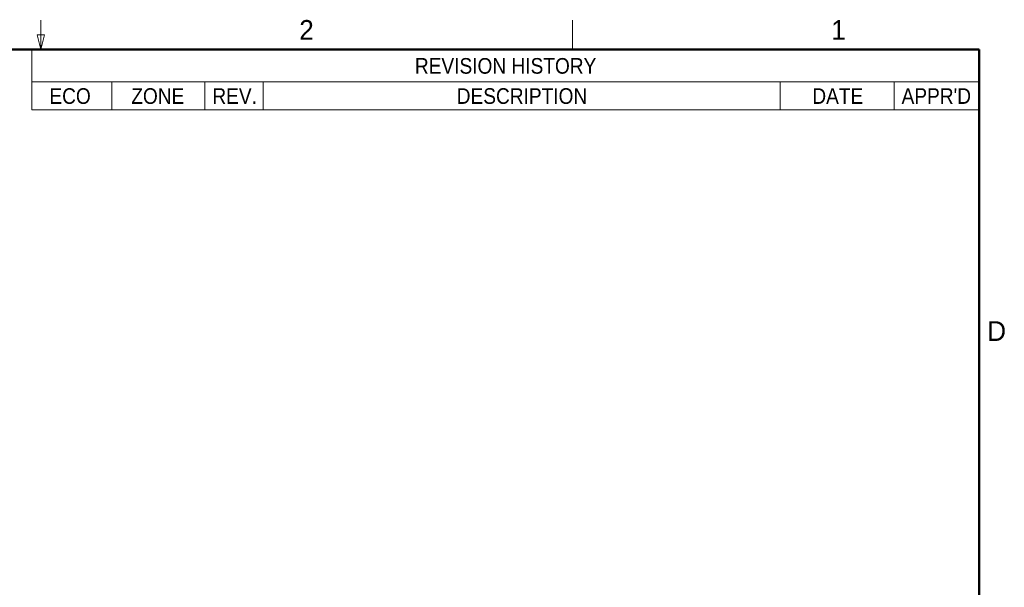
# Model space of a CAD drawing. Header units: millimetres. Extents: x 19 to 844, y 7 to 552.
# Tile 81 of 81: x 643 to 843, y 437 to 552. Entities that reach past the tile are written whole.
import ezdxf

# ---------------------------------------------------------------- set-up
doc = ezdxf.new("R2010")
doc.units = ezdxf.units.MM
doc.styles.add('SLDTEXTSTYLE0', font='ARIAL.TTF', dxfattribs={"width": 0.948})
doc.styles.add('SLDTEXTSTYLE2', font='GOTHIC.TTF', dxfattribs={"width": 0.913})

# ---------------------------------------------------------------- blocks, each defined once
blk = doc.blocks.new('SW_TABLEANNOTATION_0')
at = {"color": 0, "linetype": 'Continuous', "lineweight": 18}
for p, q in [((0, 0), (0, -12.23)), ((192.33, 0), (0, 0)), ((192.33, -12.23), (192.33, 0)), ((0, -6.56), (192.33, -6.56)), ((16.26, -6.56), (16.26, -12.23)), ((35.18, -6.56), (35.18, -12.23)), ((46.98, -6.56), (46.98, -12.23)), ((151.92, -6.56), (151.92, -12.23)), ((175.1, -6.56), (175.1, -12.23)), ((0, -12.23), (192.33, -12.23))]:
    blk.add_line(p, q, dxfattribs=at)
at = {"color": 0, "linetype": 'Continuous', "lineweight": 18, "char_height": 3.175, "attachment_point": 1, "style": 'SLDTEXTSTYLE2'}
for s, insert in [('REVISION HISTORY', (77.8, -1.72)), ('ECO', (3.6, -7.84)), ('ZONE', (20.22, -7.84)), ('REV.', (36.68, -7.84)), ('DESCRIPTION', (86.29, -7.84)), ('DATE', (158.48, -7.84)), ("APPR'D", (176.6, -7.84))]:
    blk.add_mtext(s, dxfattribs=dict(at, insert=insert))

msp = doc.modelspace()

# ---------------------------------------------------------------- linework, layer by layer
at = {"color": 7, "linetype": 'Continuous', "lineweight": 18}
for p, q in [((647.7, 546.1), (647.7, 552.1)), ((755.65, 546.1), (755.65, 552.1)), ((647.7, 546.1), (646.95, 549.1)), ((646.95, 549.1), (648.45, 549.1)), ((647.7, 546.1), (648.45, 549.1))]:
    msp.add_line(p, q, dxfattribs=at)
at = {"color": 7, "linetype": 'Continuous', "lineweight": 50}
for p, q in [((25.4, 546.1), (838.2, 546.1)), ((838.2, 546.1), (838.2, 12.7))]:
    msp.add_line(p, q, dxfattribs=at)

# ---------------------------------------------------------------- block references
at = {"color": 7, "linetype": 'Continuous', "lineweight": 18}
msp.add_blockref('SW_TABLEANNOTATION_0', (645.867, 546.1), dxfattribs=at)

# ---------------------------------------------------------------- texts
at = {"color": 7, "linetype": 'Continuous', "lineweight": 0, "char_height": 4, "attachment_point": 2, "style": 'SLDTEXTSTYLE0'}
for s, insert in [('2', (701.668, 552.093)), ('1', (809.664, 552.094)), ('D', (841.764, 490.98))]:
    msp.add_mtext(s, dxfattribs=dict(at, insert=insert))

doc.saveas('drawing.dxf')
